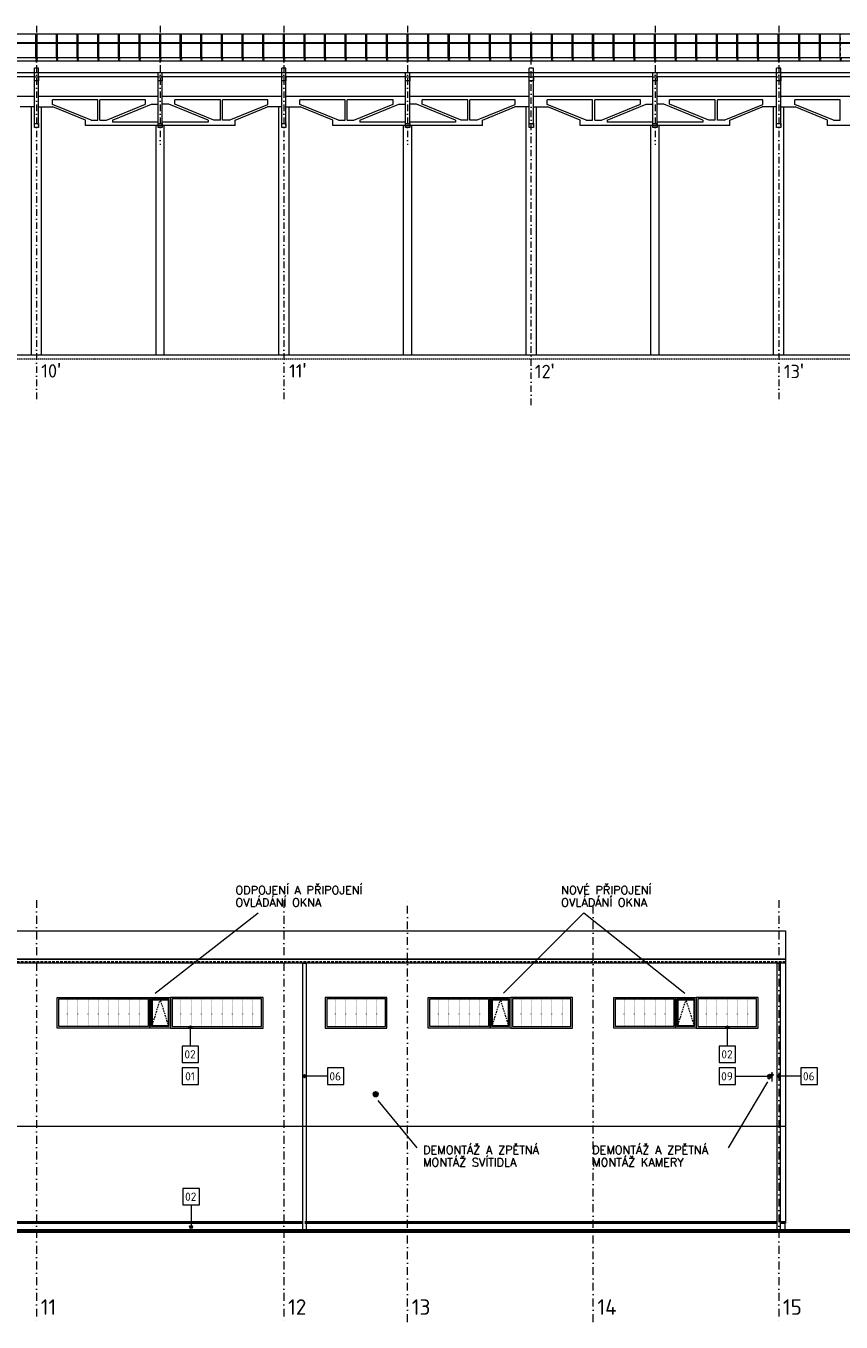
# Model space of a CAD drawing. Header units: millimetres. Extents: x -385852 to 693036, y -525006 to 444206.
# Tile 17 of 156: x 102037 to 141575, y -91550 to -28685. Entities that reach past the tile are written whole.
import ezdxf

# ---------------------------------------------------------------- set-up
doc = ezdxf.new("R2010")
doc.units = ezdxf.units.MM
for name, pattern in [('CARKOVANA', [5, 3, -2]), ('CENTERX2', [101.6, 63.5, -12.7, 12.7, -12.7]), ('DASHDOT', [25.4, 12.7, -6.35, 0, -6.35]), ('DOT', [6.35, 0, -6.35]), ('HIDDEN', [9.525, 6.35, -3.175]), ('ČÁRKOVANÁ', [19.05, 12.7, -6.35])]:
    doc.linetypes.add(name, pattern=pattern)
doc.layers.add('5-KRA_97', color=3, linetype='Continuous')
doc.layers.add('LEGENDA', color=3, linetype='Continuous')
for name, color, linetype, lineweight in [('A99_N_kce-pohl', 7, 'Continuous', 9), ('A99_N_kce-rez-sil', 6, 'Continuous', 18), ('A99_N_leg-text', 7, 'Continuous', 9), ('A99_N_osy', 7, 'CENTERX2', 9), ('A99_N_txt-popis-200', 240, 'Continuous', 5), ('A99_S_kce-pohl', 61, 'Continuous', 5), ('A99_S_kce-rez-sil', 7, 'Continuous', 15), ('A99_S_osy', 1, 'CENTERX2', 5)]:
    doc.layers.add(name, color=color, linetype=linetype, lineweight=lineweight)
doc.styles.add('ad_popis 100', font='isocpeur.ttf', dxfattribs={"height": 200})
doc.styles.add('ISOCPEUR_2', font='isocpeur.ttf', dxfattribs={"height": 2})
doc.styles.add('RomanS', font='romans.shx')

# ---------------------------------------------------------------- blocks, each defined once
blk = doc.blocks.new('K97')
at = {"layer": '5-KRA_97'}
for p, q in [((-57, 10), (57, 10)), ((-55, 19), (55, 19)), ((-50, 29), (50, 29)), ((-43, 39), (43, 39)), ((-32, 48), (32, 48)), ((-58, 0), (58, 0)), ((-57, -10), (57, -10)), ((-55, -19), (55, -19)), ((-50, -29), (50, -29)), ((-43, -39), (43, -39)), ((-32, -48), (32, -48))]:
    blk.add_line(p, q, dxfattribs=at)
blk.add_circle((0, 0), 58.1, dxfattribs=at)

msp = doc.modelspace()

# ---------------------------------------------------------------- hatches: boundary and pattern name
at = {"layer": 'A99_N_leg-text', "lineweight": 5}
h = msp.add_hatch(color=256, dxfattribs=at)
h.dxf.hatch_style = 1
edge = h.paths.add_edge_path()
edge.add_arc((110015, -77260), 75, 0, 360)
h = msp.add_hatch(color=256, dxfattribs=at)
h.dxf.hatch_style = 1
edge = h.paths.add_edge_path()
edge.add_arc((136060, -77260), 75, 0, 360)
at = {"layer": 'A99_N_leg-text', "lineweight": 9}
h = msp.add_hatch(color=256, dxfattribs=at)
h.dxf.hatch_style = 1
edge = h.paths.add_edge_path()
edge.add_arc((115550, -79625), 75, 0, 360)
at = {"layer": 'A99_N_leg-text', "lineweight": 5}
h = msp.add_hatch(color=3, dxfattribs=at)
h.dxf.hatch_style = 1
edge = h.paths.add_edge_path()
edge.add_arc((138102.7208, -79607.1525), 75, 0, 360)
h = msp.add_hatch(color=256, dxfattribs=at)
h.dxf.hatch_style = 1
edge = h.paths.add_edge_path()
edge.add_arc((138565, -79625), 75, 0, 360)
at = {"layer": 'A99_N_leg-text', "lineweight": 9}
h = msp.add_hatch(color=256, dxfattribs=at)
h.dxf.hatch_style = 1
edge = h.paths.add_edge_path()
edge.add_arc((110048.3472, -86935), 75, 0, 360)

# ---------------------------------------------------------------- linework, layer by layer
at = {"layer": 'A99_N_kce-pohl', "color": 1, "linetype": 'Continuous'}
for p, q in [((102525, -30210), (102525, -29075)), ((102575, -30210), (102575, -29075)), ((103525, -30210), (103525, -29075)), ((103575, -30210), (103575, -29075)), ((104525, -30210), (104525, -29075)), ((104575, -30210), (104575, -29075)), ((105525, -30210), (105525, -29075)), ((105575, -30210), (105575, -29075)), ((106525, -30210), (106525, -29075)), ((106575, -30210), (106575, -29075)), ((107525, -30210), (107525, -29075)), ((107575, -30210), (107575, -29075)), ((108525, -30210), (108525, -29075)), ((108575, -30210), (108575, -29075)), ((109525, -30210), (109525, -29075)), ((109575, -30210), (109575, -29075)), ((110525, -30210), (110525, -29075)), ((110575, -30210), (110575, -29075)), ((111525, -30210), (111525, -29075)), ((111575, -30210), (111575, -29075)), ((112525, -30210), (112525, -29075)), ((112575, -30210), (112575, -29075)), ((113525, -30210), (113525, -29075)), ((113575, -30210), (113575, -29075)), ((114525, -30210), (114525, -29075)), ((114575, -30210), (114575, -29075)), ((115525, -30210), (115525, -29075)), ((115575, -30210), (115575, -29075)), ((116525, -30210), (116525, -29075)), ((116575, -30210), (116575, -29075)), ((117525, -30210), (117525, -29075)), ((117575, -30210), (117575, -29075)), ((118525, -30210), (118525, -29075)), ((118575, -30210), (118575, -29075)), ((119525, -30210), (119525, -29075)), ((119575, -30210), (119575, -29075)), ((120525, -30210), (120525, -29075)), ((120575, -30210), (120575, -29075)), ((121525, -30210), (121525, -29075)), ((121575, -30210), (121575, -29075)), ((122525, -30210), (122525, -29075)), ((122575, -30210), (122575, -29075)), ((123525, -30210), (123525, -29075)), ((123575, -30210), (123575, -29075)), ((124525, -30210), (124525, -29075)), ((124575, -30210), (124575, -29075)), ((125525, -30210), (125525, -29075)), ((125575, -30210), (125575, -29075)), ((126525, -30210), (126525, -29075)), ((126575, -30210), (126575, -29075)), ((127525, -30210), (127525, -29075)), ((127575, -30210), (127575, -29075)), ((128525, -30210), (128525, -29075)), ((128575, -30210), (128575, -29075)), ((129525, -30210), (129525, -29075)), ((129575, -30210), (129575, -29075)), ((130525, -30210), (130525, -29075)), ((130575, -30210), (130575, -29075)), ((131525, -30210), (131525, -29075)), ((131575, -30210), (131575, -29075)), ((132525, -30210), (132525, -29075)), ((132575, -30210), (132575, -29075)), ((133525, -30210), (133525, -29075)), ((133575, -30210), (133575, -29075)), ((134525, -30210), (134525, -29075)), ((134575, -30210), (134575, -29075)), ((135525, -30210), (135525, -29075)), ((135575, -30210), (135575, -29075)), ((136525, -30210), (136525, -29075)), ((136575, -30210), (136575, -29075)), ((137525, -30210), (137525, -29075)), ((137575, -30210), (137575, -29075)), ((138525, -30210), (138525, -29075)), ((138575, -30210), (138575, -29075)), ((139525, -30210), (139525, -29075)), ((139575, -30210), (139575, -29075)), ((140525, -30210), (140525, -29075)), ((140575, -30210), (140575, -29075)), ((141525, -30210), (141525, -29075))]:
    msp.add_line(p, q, dxfattribs=at)
at = {"layer": 'A99_N_kce-pohl', "color": 1, "linetype": 'DASHDOT', "lineweight": 5, "ltscale": 10}
for p, q in [((102550, -30390), (102550, -29075)), ((103550, -30390), (103550, -29075)), ((104550, -30390), (104550, -29075)), ((105550, -30390), (105550, -29075)), ((106550, -30390), (106550, -29075)), ((107550, -30390), (107550, -29075)), ((108550, -30390), (108550, -29075)), ((109550, -30390), (109550, -29075)), ((110550, -30390), (110550, -29075)), ((111550, -30390), (111550, -29075)), ((112550, -30390), (112550, -29075)), ((113550, -30390), (113550, -29075)), ((114550, -30390), (114550, -29075)), ((115550, -30390), (115550, -29075)), ((116550, -30390), (116550, -29075)), ((117550, -30390), (117550, -29075)), ((118550, -30390), (118550, -29075)), ((119550, -30390), (119550, -29075)), ((120550, -30390), (120550, -29075)), ((121550, -30390), (121550, -29075)), ((122550, -30390), (122550, -29075)), ((123550, -30390), (123550, -29075)), ((124550, -30390), (124550, -29075)), ((125550, -30390), (125550, -29075)), ((126550, -30390), (126550, -29075)), ((127550, -30390), (127550, -29075)), ((128550, -30390), (128550, -29075)), ((129550, -30390), (129550, -29075)), ((130550, -30390), (130550, -29075)), ((131550, -30390), (131550, -29075)), ((132550, -30390), (132550, -29075)), ((133550, -30390), (133550, -29075)), ((134550, -30390), (134550, -29075)), ((135550, -30390), (135550, -29075)), ((136550, -30390), (136550, -29075)), ((137550, -30390), (137550, -29075)), ((138550, -30390), (138550, -29075)), ((139550, -30390), (139550, -29075)), ((140550, -30390), (140550, -29075)), ((141550, -30390), (141550, -29075))]:
    msp.add_line(p, q, dxfattribs=at)
at = {"layer": 'A99_N_kce-pohl', "color": 1, "lineweight": 9}
msp.add_line((138875, -72570), (138875, -86745), dxfattribs=at)
at = {"layer": 'A99_N_kce-pohl', "lineweight": 5, "ltscale": 2}
for p, q in [((115420, -86695), (78355, -86695)), ((138475, -86695), (115570, -86695)), ((138875, -86695), (138625, -86695))]:
    msp.add_line(p, q, dxfattribs=at)
at = {"layer": 'A99_N_kce-pohl', "color": 252, "lineweight": 50}
msp.add_line((151570, -87155), (-3425, -87155), dxfattribs=at)
at = {"layer": 'A99_N_kce-pohl', "color": 1, "linetype": 'Continuous'}
for points in [[(11930, -29075), (144620, -29075)], [(144550, -30230), (12000, -30230)]]:
    msp.add_lwpolyline(points, dxfattribs=at)
at = {"layer": 'A99_N_kce-pohl', "color": 1, "linetype": 'Continuous', "lineweight": 9, "flags": 128}
for points in [[(102525, -29540), (102575, -29540), (102575, -29557.5), (102525, -29557.5)], [(103525, -29540), (103575, -29540), (103575, -29557.5), (103525, -29557.5)], [(104525, -29540), (104575, -29540), (104575, -29557.5), (104525, -29557.5)], [(105525, -29540), (105575, -29540), (105575, -29557.5), (105525, -29557.5)], [(106525, -29540), (106575, -29540), (106575, -29557.5), (106525, -29557.5)], [(107525, -29540), (107575, -29540), (107575, -29557.5), (107525, -29557.5)], [(108525, -29540), (108575, -29540), (108575, -29557.5), (108525, -29557.5)], [(109525, -29540), (109575, -29540), (109575, -29557.5), (109525, -29557.5)], [(110525, -29540), (110575, -29540), (110575, -29557.5), (110525, -29557.5)], [(111525, -29540), (111575, -29540), (111575, -29557.5), (111525, -29557.5)], [(112525, -29540), (112575, -29540), (112575, -29557.5), (112525, -29557.5)], [(113525, -29540), (113575, -29540), (113575, -29557.5), (113525, -29557.5)], [(114525, -29540), (114575, -29540), (114575, -29557.5), (114525, -29557.5)], [(115525, -29540), (115575, -29540), (115575, -29557.5), (115525, -29557.5)], [(116525, -29540), (116575, -29540), (116575, -29557.5), (116525, -29557.5)], [(117525, -29540), (117575, -29540), (117575, -29557.5), (117525, -29557.5)], [(118525, -29540), (118575, -29540), (118575, -29557.5), (118525, -29557.5)], [(119525, -29540), (119575, -29540), (119575, -29557.5), (119525, -29557.5)], [(120525, -29540), (120575, -29540), (120575, -29557.5), (120525, -29557.5)], [(121525, -29540), (121575, -29540), (121575, -29557.5), (121525, -29557.5)], [(122525, -29540), (122575, -29540), (122575, -29557.5), (122525, -29557.5)], [(123525, -29540), (123575, -29540), (123575, -29557.5), (123525, -29557.5)], [(124525, -29540), (124575, -29540), (124575, -29557.5), (124525, -29557.5)], [(125525, -29540), (125575, -29540), (125575, -29557.5), (125525, -29557.5)], [(126525, -29540), (126575, -29540), (126575, -29557.5), (126525, -29557.5)], [(127525, -29540), (127575, -29540), (127575, -29557.5), (127525, -29557.5)], [(128525, -29540), (128575, -29540), (128575, -29557.5), (128525, -29557.5)], [(129525, -29540), (129575, -29540), (129575, -29557.5), (129525, -29557.5)], [(130525, -29540), (130575, -29540), (130575, -29557.5), (130525, -29557.5)], [(131525, -29540), (131575, -29540), (131575, -29557.5), (131525, -29557.5)], [(132525, -29540), (132575, -29540), (132575, -29557.5), (132525, -29557.5)], [(133525, -29540), (133575, -29540), (133575, -29557.5), (133525, -29557.5)], [(134525, -29540), (134575, -29540), (134575, -29557.5), (134525, -29557.5)], [(135525, -29540), (135575, -29540), (135575, -29557.5), (135525, -29557.5)], [(136525, -29540), (136575, -29540), (136575, -29557.5), (136525, -29557.5)], [(137525, -29540), (137575, -29540), (137575, -29557.5), (137525, -29557.5)], [(138525, -29540), (138575, -29540), (138575, -29557.5), (138525, -29557.5)], [(139525, -29540), (139575, -29540), (139575, -29557.5), (139525, -29557.5)], [(140525, -29540), (140575, -29540), (140575, -29557.5), (140525, -29557.5)], [(141525, -29540), (141575, -29540), (141575, -29557.5), (141525, -29557.5)]]:
    msp.add_lwpolyline(points, close=True, dxfattribs=at)
at = {"layer": 'A99_N_kce-pohl', "color": 1, "linetype": 'ČÁRKOVANÁ', "ltscale": 3}
for points in [[(102525, -30210), (102525, -30390)], [(102575, -30210), (102575, -30390)], [(103525, -30210), (103525, -30390)], [(103575, -30210), (103575, -30390)], [(104525, -30210), (104525, -30390)], [(104575, -30210), (104575, -30390)], [(105525, -30210), (105525, -30390)], [(105575, -30210), (105575, -30390)], [(106525, -30210), (106525, -30390)], [(106575, -30210), (106575, -30390)], [(107525, -30210), (107525, -30390)], [(107575, -30210), (107575, -30390)], [(108525, -30210), (108525, -30390)], [(108575, -30210), (108575, -30390)], [(109525, -30210), (109525, -30390)], [(109575, -30210), (109575, -30390)], [(110525, -30210), (110525, -30390)], [(110575, -30210), (110575, -30390)], [(111525, -30210), (111525, -30390)], [(111575, -30210), (111575, -30390)], [(112525, -30210), (112525, -30390)], [(112575, -30210), (112575, -30390)], [(113525, -30210), (113525, -30390)], [(113575, -30210), (113575, -30390)], [(114525, -30210), (114525, -30390)], [(114575, -30210), (114575, -30390)], [(115525, -30210), (115525, -30390)], [(115575, -30210), (115575, -30390)], [(116525, -30210), (116525, -30390)], [(116575, -30210), (116575, -30390)], [(117525, -30210), (117525, -30390)], [(117575, -30210), (117575, -30390)], [(118525, -30210), (118525, -30390)], [(118575, -30210), (118575, -30390)], [(119525, -30210), (119525, -30390)], [(119575, -30210), (119575, -30390)], [(120525, -30210), (120525, -30390)], [(120575, -30210), (120575, -30390)], [(121525, -30210), (121525, -30390)], [(121575, -30210), (121575, -30390)], [(122525, -30210), (122525, -30390)], [(122575, -30210), (122575, -30390)], [(123525, -30210), (123525, -30390)], [(123575, -30210), (123575, -30390)], [(124525, -30210), (124525, -30390)], [(124575, -30210), (124575, -30390)], [(125525, -30210), (125525, -30390)], [(125575, -30210), (125575, -30390)], [(126525, -30210), (126525, -30390)], [(126575, -30210), (126575, -30390)], [(127525, -30210), (127525, -30390)], [(127575, -30210), (127575, -30390)], [(128525, -30210), (128525, -30390)], [(128575, -30210), (128575, -30390)], [(129525, -30210), (129525, -30390)], [(129575, -30210), (129575, -30390)], [(130525, -30210), (130525, -30390)], [(130575, -30210), (130575, -30390)], [(131525, -30210), (131525, -30390)], [(131575, -30210), (131575, -30390)], [(132525, -30210), (132525, -30390)], [(132575, -30210), (132575, -30390)], [(133525, -30210), (133525, -30390)], [(133575, -30210), (133575, -30390)], [(134525, -30210), (134525, -30390)], [(134575, -30210), (134575, -30390)], [(135525, -30210), (135525, -30390)], [(135575, -30210), (135575, -30390)], [(136525, -30210), (136525, -30390)], [(136575, -30210), (136575, -30390)], [(137525, -30210), (137525, -30390)], [(137575, -30210), (137575, -30390)], [(138525, -30210), (138525, -30390)], [(138575, -30210), (138575, -30390)], [(139525, -30210), (139525, -30390)], [(139575, -30210), (139575, -30390)], [(140525, -30210), (140525, -30390)], [(140575, -30210), (140575, -30390)], [(141525, -30210), (141525, -30390)], [(141575, -30210), (141575, -30390)]]:
    msp.add_lwpolyline(points, dxfattribs=at)
at = {"layer": 'A99_N_kce-pohl', "color": 1, "lineweight": 9}
for points in [[(-650, -72570), (138875, -72570)], [(138875, -82070), (-650, -82070)], [(138875, -86745), (138845, -86745), (138845, -87155)]]:
    msp.add_lwpolyline(points, dxfattribs=at)
at = {"layer": 'A99_N_kce-pohl', "color": 1, "linetype": 'Continuous', "lineweight": 9}
msp.add_lwpolyline([(138875, -73945), (-650, -73945)], dxfattribs=at)
at = {"layer": 'A99_N_kce-pohl', "color": 1, "linetype": 'Continuous', "lineweight": 5}
for points in [[(138875, -73970), (-650, -73970)], [(138875, -74135), (-650, -74135)]]:
    msp.add_lwpolyline(points, dxfattribs=at)
at = {"layer": 'A99_N_kce-pohl', "color": 1, "linetype": 'ČÁRKOVANÁ', "lineweight": 0, "ltscale": 10}
msp.add_lwpolyline([(138875, -74085), (-650, -74085)], dxfattribs=at)
at = {"layer": 'A99_N_kce-pohl', "color": 1, "lineweight": 5}
for points in [[(115472.5, -74135), (115622.5, -74135), (115622.5, -87070), (115472.5, -87070)], [(138475, -74135), (138625, -74135), (138625, -87070), (138475, -87070)]]:
    msp.add_lwpolyline(points, close=True, dxfattribs=at)
at = {"layer": 'A99_N_kce-pohl', "linetype": 'Continuous', "lineweight": 9, "ltscale": 0.5}
for points in [[(103550, -75800), (108050, -75800), (108050, -77300), (103550, -77300)], [(103630, -75880), (107970, -75880), (107970, -77220), (103630, -77220)], [(108050, -75800), (109050, -75800), (109050, -77300), (108050, -77300)], [(108130, -75880), (108970, -75880), (108970, -77220), (108130, -77220)], [(113550, -75800), (109050, -75800), (109050, -77300), (113550, -77300)], [(113470, -75880), (109130, -75880), (109130, -77220), (113470, -77220)], [(119550, -75800), (116550, -75800), (116550, -77300), (119550, -77300)], [(119470, -75880), (116630, -75880), (116630, -77220), (119470, -77220)], [(121550, -75800), (124550, -75800), (124550, -77300), (121550, -77300)], [(121630, -75880), (124470, -75880), (124470, -77220), (121630, -77220)], [(124550, -75800), (125550, -75800), (125550, -77300), (124550, -77300)], [(124630, -75880), (125470, -75880), (125470, -77220), (124630, -77220)], [(128550, -75800), (125550, -75800), (125550, -77300), (128550, -77300)], [(128470, -75880), (125630, -75880), (125630, -77220), (128470, -77220)], [(130550, -75800), (133550, -75800), (133550, -77300), (130550, -77300)], [(130630, -75880), (133470, -75880), (133470, -77220), (130630, -77220)], [(133550, -75800), (134550, -75800), (134550, -77300), (133550, -77300)], [(133630, -75880), (134470, -75880), (134470, -77220), (133630, -77220)], [(137550, -75800), (134550, -75800), (134550, -77300), (137550, -77300)], [(137470, -75880), (134630, -75880), (134630, -77220), (137470, -77220)]]:
    msp.add_lwpolyline(points, close=True, dxfattribs=at)
at = {"layer": 'A99_N_kce-pohl', "linetype": 'DOT', "lineweight": 0, "ltscale": 4}
for points in [[(104050, -77220), (104050, -75880)], [(104550, -77220), (104550, -75880)], [(105050, -77220), (105050, -75880)], [(105550, -77220), (105550, -75880)], [(106050, -77220), (106050, -75880)], [(106550, -77220), (106550, -75880)], [(107050, -77220), (107050, -75880)], [(107550, -77220), (107550, -75880)], [(109550, -77220), (109550, -75880)], [(110050, -77220), (110050, -75880)], [(110550, -77220), (110550, -75880)], [(111050, -77220), (111050, -75880)], [(111550, -77220), (111550, -75880)], [(112050, -77220), (112050, -75880)], [(112550, -77220), (112550, -75880)], [(113050, -77220), (113050, -75880)], [(117050, -77220), (117050, -75880)], [(117550, -77220), (117550, -75880)], [(118050, -77220), (118050, -75880)], [(118550, -77220), (118550, -75880)], [(119050, -77220), (119050, -75880)], [(122050, -77220), (122050, -75880)], [(122550, -77220), (122550, -75880)], [(123050, -77220), (123050, -75880)], [(123550, -77220), (123550, -75880)], [(124050, -77220), (124050, -75880)], [(126050, -77220), (126050, -75880)], [(126550, -77220), (126550, -75880)], [(127050, -77220), (127050, -75880)], [(127550, -77220), (127550, -75880)], [(128050, -77220), (128050, -75880)], [(131050, -77220), (131050, -75880)], [(131550, -77220), (131550, -75880)], [(132050, -77220), (132050, -75880)], [(132550, -77220), (132550, -75880)], [(133050, -77220), (133050, -75880)], [(135050, -77220), (135050, -75880)], [(135550, -77220), (135550, -75880)], [(136050, -77220), (136050, -75880)], [(136550, -77220), (136550, -75880)], [(137050, -77220), (137050, -75880)]]:
    msp.add_lwpolyline(points, dxfattribs=at)
at = {"layer": 'A99_N_kce-pohl', "linetype": 'CARKOVANA', "lineweight": 0, "ltscale": 25}
for points in [[(108970, -77220), (108550, -75880), (108130, -77220)], [(125470, -77220), (125050, -75880), (124630, -77220)], [(134470, -77220), (134050, -75880), (133630, -77220)]]:
    msp.add_lwpolyline(points, dxfattribs=at)
at = {"layer": 'A99_N_kce-pohl', "linetype": 'Continuous', "lineweight": 5, "ltscale": 0.5}
for points in [[(108170, -75920), (108930, -75920), (108930, -77180), (108170, -77180)], [(124670, -75920), (125430, -75920), (125430, -77180), (124670, -77180)], [(133670, -75920), (134430, -75920), (134430, -77180), (133670, -77180)]]:
    msp.add_lwpolyline(points, close=True, dxfattribs=at)
at = {"layer": 'A99_N_kce-pohl', "color": 3, "lineweight": 5}
msp.add_lwpolyline([(138192.8769, -79516.9964), (138267.1231, -79591.2426), (138086.8109, -79771.5549), (138012.5647, -79697.3086)], close=True, dxfattribs=at)
msp.add_lwpolyline([(138230, -79885), (138230, -79424.1195)], dxfattribs=at)
at = {"layer": 'A99_N_kce-pohl', "lineweight": 5, "ltscale": 2}
for points in [[(78355, -86695), (115420, -86695)], [(78355, -86745), (115420, -86745)], [(115570, -86695), (138475, -86695)], [(115570, -86745), (138475, -86745)], [(138625, -86695), (138875, -86695)], [(138625, -86745), (138875, -86745)]]:
    msp.add_lwpolyline(points, dxfattribs=at)
at = {"layer": 'A99_N_kce-pohl', "color": 7, "lineweight": 5, "ltscale": 2}
msp.add_lwpolyline([(151570, -87070), (-550, -87070)], dxfattribs=at)
at = {"layer": 'A99_N_kce-pohl', "color": 3, "lineweight": 5}
msp.add_circle((138230, -79554.1195), 45, dxfattribs=at)
at = {"layer": 'A99_N_kce-rez-sil', "color": 1, "linetype": 'Continuous', "flags": 128}
for points in [[(144620, -29510), (11930, -29510)], [(144550, -29540), (11965, -29540)]]:
    msp.add_lwpolyline(points, dxfattribs=at)
at = {"layer": 'A99_N_leg-text', "lineweight": 9}
for points in [[(110015, -78160), (110015, -77260)], [(136060, -78160), (136060, -77260)], [(116656.3909, -79625), (115525, -79625)], [(136460, -79625), (138170, -79625)], [(139625, -79625), (138565, -79625)], [(110048.3472, -85865), (110048.3472, -86935)]]:
    msp.add_lwpolyline(points, dxfattribs=at)
for points in [[(109615, -78160), (109615, -78960), (110415, -78960), (110415, -78160)], [(135660, -78160), (135660, -78960), (136460, -78960), (136460, -78160)], [(109615, -79225), (109615, -80025), (110415, -80025), (110415, -79225)], [(116656.3909, -79225), (116656.3909, -80025), (117456.3909, -80025), (117456.3909, -79225)], [(135660, -79225), (135660, -80025), (136460, -80025), (136460, -79225)], [(139625, -79225), (139625, -80025), (140425, -80025), (140425, -79225)], [(109648.3472, -85065), (109648.3472, -85865), (110448.3472, -85865), (110448.3472, -85065)]]:
    msp.add_lwpolyline(points, close=True, dxfattribs=at)
at = {"layer": 'A99_N_leg-text', "lineweight": 5}
for centre in [(110015, -77260), (136060, -77260), (138565, -79625)]:
    msp.add_circle(centre, 75, dxfattribs=at)
at = {"layer": 'A99_N_leg-text', "lineweight": 9}
for centre in [(115550, -79625), (110048.3472, -86935)]:
    msp.add_circle(centre, 75, dxfattribs=at)
at = {"layer": 'A99_N_leg-text', "color": 3, "lineweight": 5}
msp.add_circle((138102.7208, -79607.1525), 75, dxfattribs=at)
at = {"layer": 'A99_S_kce-pohl', "linetype": 'Continuous'}
for p, q in [((102450, -33515), (102450, -30735)), ((102650, -30735), (102450, -30735)), ((102450, -33515), (102450, -30735)), ((102650, -30735), (102450, -30735)), ((102650, -33515), (102650, -30735)), ((102650, -33515), (102650, -30735)), ((114450, -33515), (114450, -30735)), ((114650, -30735), (114450, -30735)), ((114450, -33515), (114450, -30735)), ((114650, -30735), (114450, -30735)), ((114650, -33515), (114650, -30735)), ((114650, -33515), (114650, -30735)), ((126450, -33515), (126450, -30735)), ((126650, -30735), (126450, -30735)), ((126450, -33515), (126450, -30735)), ((126650, -30735), (126450, -30735)), ((126650, -33515), (126650, -30735)), ((126650, -33515), (126650, -30735)), ((138450, -33515), (138450, -30735)), ((138650, -30735), (138450, -30735)), ((138450, -33515), (138450, -30735)), ((138650, -30735), (138450, -30735)), ((138650, -33515), (138650, -30735)), ((138650, -33515), (138650, -30735)), ((102450, -31150.4829), (96650, -31150.4829)), ((108450, -31150.4829), (102650, -31150.4829)), ((108450, -33515), (108450, -30955)), ((108650, -30955), (108450, -30955)), ((108650, -33515), (108650, -30955)), ((114450, -31150.4829), (108650, -31150.4829)), ((120450, -31150.4829), (114650, -31150.4829)), ((120450, -33515), (120450, -30955)), ((120650, -30955), (120450, -30955)), ((120650, -33515), (120650, -30955)), ((126450, -31150.4829), (120650, -31150.4829)), ((132450, -31150.4829), (126650, -31150.4829)), ((132450, -33515), (132450, -30955)), ((132650, -30955), (132450, -30955)), ((132650, -33515), (132650, -30955)), ((138450, -31150.4829), (132650, -31150.4829)), ((144450, -31150.4829), (138650, -31150.4829)), ((102450, -32105), (96650, -32105)), ((102450, -32611.8585), (101755.1616, -32611.8585)), ((102300, -44635), (102300, -32611.8585)), ((108450, -32105), (102650, -32105)), ((102650, -32611.8585), (103344.8384, -32611.8585)), ((102800, -44635), (102800, -32611.8585)), ((105525, -32265.9353), (103326.818, -32265.9353)), ((103326.818, -32488.8691), (103326.818, -32265.9353)), ((105203.4842, -33253.1295), (103326.818, -32488.8691)), ((104919.5002, -33253.1295), (103344.8384, -32611.8585)), ((105525, -33253.1295), (105525, -32265.9353)), ((107842.6932, -32265.9353), (105625, -32265.9353)), ((105625, -33253.1295), (105625, -32265.9353)), ((105946.5158, -33253.1295), (107842.6932, -32480.9232)), ((106230.4998, -33253.1295), (108126.6773, -32480.9232)), ((107842.6932, -32480.9232), (107842.6932, -32265.9353)), ((108126.6773, -32480.9232), (108450, -32480.9232)), ((114450, -32105), (108650, -32105)), ((108973.3227, -32480.9232), (108650, -32480.9232)), ((110869.5002, -33253.1295), (108973.3227, -32480.9232)), ((111475, -32265.9353), (109257.3068, -32265.9353)), ((109257.3068, -32480.9232), (109257.3068, -32265.9353)), ((111153.4842, -33253.1295), (109257.3068, -32480.9232)), ((111475, -33253.1295), (111475, -32265.9353)), ((113773.182, -32265.9353), (111575, -32265.9353)), ((111575, -33253.1295), (111575, -32265.9353)), ((111896.5158, -33253.1295), (113773.182, -32488.8691)), ((112180.4998, -33253.1295), (113755.1616, -32611.8585)), ((114450, -32611.8585), (113755.1616, -32611.8585)), ((113773.182, -32488.8691), (113773.182, -32265.9353)), ((114300, -44635), (114300, -32611.8585)), ((120450, -32105), (114650, -32105)), ((114650, -32611.8585), (115344.8384, -32611.8585)), ((114800, -44635), (114800, -32611.8585)), ((117525, -32265.9353), (115326.818, -32265.9353)), ((115326.818, -32488.8691), (115326.818, -32265.9353)), ((117203.4842, -33253.1295), (115326.818, -32488.8691)), ((116919.5002, -33253.1295), (115344.8384, -32611.8585)), ((117525, -33253.1295), (117525, -32265.9353)), ((119842.6932, -32265.9353), (117625, -32265.9353)), ((117625, -33253.1295), (117625, -32265.9353)), ((117946.5158, -33253.1295), (119842.6932, -32480.9232)), ((118230.4998, -33253.1295), (120126.6773, -32480.9232)), ((119842.6932, -32480.9232), (119842.6932, -32265.9353)), ((120126.6773, -32480.9232), (120450, -32480.9232)), ((126450, -32105), (120650, -32105)), ((120973.3227, -32480.9232), (120650, -32480.9232)), ((122869.5002, -33253.1295), (120973.3227, -32480.9232)), ((123475, -32265.9353), (121257.3068, -32265.9353)), ((121257.3068, -32480.9232), (121257.3068, -32265.9353)), ((123153.4842, -33253.1295), (121257.3068, -32480.9232)), ((123475, -33253.1295), (123475, -32265.9353)), ((125773.182, -32265.9353), (123575, -32265.9353)), ((123575, -33253.1295), (123575, -32265.9353)), ((123896.5158, -33253.1295), (125773.182, -32488.8691)), ((124180.4998, -33253.1295), (125755.1616, -32611.8585)), ((126450, -32611.8585), (125755.1616, -32611.8585)), ((125773.182, -32488.8691), (125773.182, -32265.9353)), ((126300, -44635), (126300, -32611.8585)), ((132450, -32105), (126650, -32105)), ((126650, -32611.8585), (127344.8384, -32611.8585)), ((126800, -44635), (126800, -32611.8585)), ((129525, -32265.9353), (127326.818, -32265.9353)), ((127326.818, -32488.8691), (127326.818, -32265.9353)), ((129203.4842, -33253.1295), (127326.818, -32488.8691)), ((128919.5002, -33253.1295), (127344.8384, -32611.8585)), ((129525, -33253.1295), (129525, -32265.9353)), ((131842.6932, -32265.9353), (129625, -32265.9353)), ((129625, -33253.1295), (129625, -32265.9353)), ((129946.5158, -33253.1295), (131842.6932, -32480.9232)), ((130230.4998, -33253.1295), (132126.6773, -32480.9232)), ((131842.6932, -32480.9232), (131842.6932, -32265.9353)), ((132126.6773, -32480.9232), (132450, -32480.9232)), ((138450, -32105), (132650, -32105)), ((132973.3227, -32480.9232), (132650, -32480.9232)), ((134869.5002, -33253.1295), (132973.3227, -32480.9232)), ((135475, -32265.9353), (133257.3068, -32265.9353)), ((133257.3068, -32480.9232), (133257.3068, -32265.9353)), ((135153.4842, -33253.1295), (133257.3068, -32480.9232)), ((135475, -33253.1295), (135475, -32265.9353)), ((137773.182, -32265.9353), (135575, -32265.9353)), ((135575, -33253.1295), (135575, -32265.9353)), ((135896.5158, -33253.1295), (137773.182, -32488.8691)), ((136180.4998, -33253.1295), (137755.1616, -32611.8585)), ((138450, -32611.8585), (137755.1616, -32611.8585)), ((137773.182, -32488.8691), (137773.182, -32265.9353)), ((138300, -44635), (138300, -32611.8585)), ((144450, -32105), (138650, -32105)), ((138650, -32611.8585), (139344.8384, -32611.8585)), ((138800, -44635), (138800, -32611.8585)), ((141525, -32265.9353), (139326.818, -32265.9353)), ((139326.818, -32488.8691), (139326.818, -32265.9353)), ((141203.4842, -33253.1295), (139326.818, -32488.8691)), ((140919.5002, -33253.1295), (139344.8384, -32611.8585)), ((141525, -33253.1295), (141525, -32265.9353)), ((104919.5002, -33515), (104919.5002, -33253.1295)), ((105203.4842, -33253.1295), (105525, -33253.1295)), ((105625, -33253.1295), (105946.5158, -33253.1295)), ((106230.4998, -33253.1295), (106230.4998, -33354.0647)), ((110869.5002, -33253.1295), (110869.5002, -33354.0647)), ((111475, -33253.1295), (111153.4842, -33253.1295)), ((111896.5158, -33253.1295), (111575, -33253.1295)), ((112180.4998, -33515), (112180.4998, -33253.1295)), ((116919.5002, -33515), (116919.5002, -33253.1295)), ((117203.4842, -33253.1295), (117525, -33253.1295)), ((117625, -33253.1295), (117946.5158, -33253.1295)), ((118230.4998, -33253.1295), (118230.4998, -33354.0647)), ((122869.5002, -33253.1295), (122869.5002, -33354.0647)), ((123475, -33253.1295), (123153.4842, -33253.1295)), ((123896.5158, -33253.1295), (123575, -33253.1295)), ((124180.4998, -33515), (124180.4998, -33253.1295)), ((128919.5002, -33515), (128919.5002, -33253.1295)), ((129203.4842, -33253.1295), (129525, -33253.1295)), ((129625, -33253.1295), (129946.5158, -33253.1295)), ((130230.4998, -33253.1295), (130230.4998, -33354.0647)), ((134869.5002, -33253.1295), (134869.5002, -33354.0647)), ((135475, -33253.1295), (135153.4842, -33253.1295)), ((135896.5158, -33253.1295), (135575, -33253.1295)), ((136180.4998, -33515), (136180.4998, -33253.1295)), ((140919.5002, -33515), (140919.5002, -33253.1295)), ((141203.4842, -33253.1295), (141525, -33253.1295)), ((112180.4998, -33515), (104919.5002, -33515)), ((108450, -33354.0647), (106230.4998, -33354.0647)), ((108350, -44635), (108350, -33515)), ((108450, -33515), (108650, -33515)), ((110869.5002, -33354.0647), (108650, -33354.0647)), ((108750, -44635), (108750, -33515)), ((124180.4998, -33515), (116919.5002, -33515)), ((120450, -33354.0647), (118230.4998, -33354.0647)), ((120350, -44635), (120350, -33515)), ((120450, -33515), (120650, -33515)), ((122869.5002, -33354.0647), (120650, -33354.0647)), ((120750, -44635), (120750, -33515)), ((136180.4998, -33515), (128919.5002, -33515)), ((132450, -33354.0647), (130230.4998, -33354.0647)), ((132350, -44635), (132350, -33515)), ((132450, -33515), (132650, -33515)), ((134869.5002, -33354.0647), (132650, -33354.0647)), ((132750, -44635), (132750, -33515)), ((148180.4998, -33515), (140919.5002, -33515))]:
    msp.add_line(p, q, dxfattribs=at)
for points in [[(144450, -30390), (12100, -30390)], [(12100, -30950), (144450, -30950)]]:
    msp.add_lwpolyline(points, dxfattribs=at)
at = {"layer": 'A99_S_kce-rez-sil', "color": 7, "linetype": 'HIDDEN', "lineweight": 5, "ltscale": 10}
msp.add_line((-150, -44835), (151100, -44835), dxfattribs=at)
at = {"layer": 'A99_S_kce-rez-sil', "linetype": 'Continuous'}
msp.add_line((5450, -44635), (150800, -44635), dxfattribs=at)
at = {"layer": 'A99_S_kce-rez-sil', "linetype": 'Continuous', "flags": 128}
for points in [[(102450, -31155), (102650, -31155), (102650, -31355), (102450, -31355)], [(108450, -31155), (108650, -31155), (108650, -31355), (108450, -31355)], [(114450, -31155), (114650, -31155), (114650, -31355), (114450, -31355)], [(120450, -31155), (120650, -31155), (120650, -31355), (120450, -31355)], [(126450, -31155), (126650, -31155), (126650, -31355), (126450, -31355)], [(132450, -31155), (132650, -31155), (132650, -31355), (132450, -31355)], [(138450, -31155), (138650, -31155), (138650, -31355), (138450, -31355)], [(102450, -33417.2795), (102650, -33417.2795), (102650, -33615), (102450, -33615)], [(108450, -33417.2795), (108650, -33417.2795), (108650, -33615), (108450, -33615)], [(114450, -33417.2795), (114650, -33417.2795), (114650, -33615), (114450, -33615)], [(120450, -33417.2795), (120650, -33417.2795), (120650, -33615), (120450, -33615)], [(126450, -33417.2795), (126650, -33417.2795), (126650, -33615), (126450, -33615)], [(132450, -33417.2795), (132650, -33417.2795), (132650, -33615), (132450, -33615)], [(138450, -33417.2795), (138650, -33417.2795), (138650, -33615), (138450, -33615)]]:
    msp.add_lwpolyline(points, close=True, dxfattribs=at)
at = {"layer": 'A99_S_osy', "linetype": 'DASHDOT', "lineweight": 5, "ltscale": 25}
for p, q in [((102550, -28685), (102550, -47075)), ((108550, -28685), (108550, -34460)), ((114550, -28685), (114550, -47075)), ((120550, -28685), (120550, -34460)), ((126550, -47075), (126550, -28685)), ((132550, -28685), (132550, -34460)), ((138550, -28685), (138550, -47075))]:
    msp.add_line(p, q, dxfattribs=at)
at = {"layer": 'LEGENDA', "linetype": 'Continuous', "lineweight": 5, "ltscale": 0.5}
for p, q in [((108300, -75600), (113300, -71700)), ((125200, -75600), (129100, -71700)), ((129100, -71700), (134000, -75600)), ((138000, -79900), (136100, -83100)), ((119100, -80800), (121000, -83100))]:
    msp.add_line(p, q, dxfattribs=at)

# ---------------------------------------------------------------- block references
at = {"layer": '5-KRA_97', "lineweight": 5, "xscale": 2, "yscale": 2, "zscale": 2}
msp.add_blockref('K97', (119000, -80500), dxfattribs=at)

# ---------------------------------------------------------------- texts
at = {"layer": 'A99_N_leg-text', "lineweight": 9, "char_height": 400, "width": 717.082734, "attachment_point": 2, "line_spacing_factor": 1.149209, "style": 'ISOCPEUR_2'}
for s, insert in [('{\\fISOCPEUR|b1|i0|c238|p34;02}', (109997.4994, -78365)), ('{\\fISOCPEUR|b1|i0|c238|p34;02}', (136042.4994, -78365)), ('{\\fISOCPEUR|b1|i0|c238|p34;01}', (109997.4994, -79430)), ('06', (117038.8903, -79430)), ('{\\fISOCPEUR|b1|i0|c238|p34;09}', (136042.4994, -79430)), ('{\\fISOCPEUR|b1|i0|c238|p34;06}', (140007.4994, -79430)), ('{\\fISOCPEUR|b1|i0|c238|p34;02}', (110030.8466, -85270))]:
    msp.add_mtext(s, dxfattribs=dict(at, insert=insert))
at = {"layer": 'A99_N_osy', "lineweight": 0, "char_height": 750, "attachment_point": 1, "style": 'ad_popis 100', "bg_fill": 3, "box_fill_scale": 1, "bg_fill_color": 256, "bg_fill_transparency": 0}
for s, insert in [('11', (102752.5, -90445)), ('12', (114752.5, -90445)), ('13', (120752.5, -90445)), ('14', (129752.5, -90445)), ('15', (138752.5, -90445))]:
    msp.add_mtext_dynamic_manual_height_columns(s, width=832.5, gutter_width=1000, heights=[0], dxfattribs=dict(at, insert=insert))
at = {"layer": 'A99_N_txt-popis-200', "color": 1, "lineweight": 0, "char_height": 650, "attachment_point": 1, "style": 'ad_popis 100'}
for s, insert in [("10{\\fArial|b0|i0|c238|p34;\\H1.08333x;'}", (102780, -45036.4846)), ("11{\\fArial|b0|i0|c238|p34;\\H1.08333x;'}", (114800, -45036.4846)), ("12{\\fArial|b0|i0|c238|p34;\\H1.08333x;'}", (126720, -45066.4846)), ("13{\\fArial|b0|i0|c238|p34;\\H1.08333x;'}", (138800, -45066.4846))]:
    msp.add_mtext_dynamic_manual_height_columns(s, width=832.5, gutter_width=1000, heights=[0], dxfattribs=dict(at, insert=insert))
at = {"layer": 'LEGENDA', "style": 'RomanS'}
for s, p in [('ODPOJENÍ A PŘIPOJENÍ', (112200, -70800)), ('NOVÉ PŘIPOJENÍ', (128000, -70800)), ('OVLÁDÁNÍ OKNA', (112200, -71400)), ('OVLÁDÁNÍ OKNA', (128000, -71400)), ('DEMONTÁŽ A ZPĚTNÁ', (121300, -83400)), ('DEMONTÁŽ A ZPĚTNÁ', (129500, -83400)), ('MONTÁŽ SVÍTIDLA', (121300, -84000)), ('MONTÁŽ KAMERY', (129500, -84000))]:
    msp.add_text(s, height=400, dxfattribs=at).set_placement(p)

# ---------------------------------------------------------------- next in the draw order: linework, layer by layer
at = {"layer": 'A99_N_osy', "linetype": 'DASHDOT', "lineweight": 9, "ltscale": 30}
for points in [[(102550, -71085), (102550, -91550)], [(114550, -71085), (114550, -91550)], [(120550, -91550), (120550, -71085)], [(129550, -91550), (129550, -71085)], [(138550, -71085), (138550, -91550)]]:
    msp.add_lwpolyline(points, dxfattribs=at)

doc.saveas('drawing.dxf')
